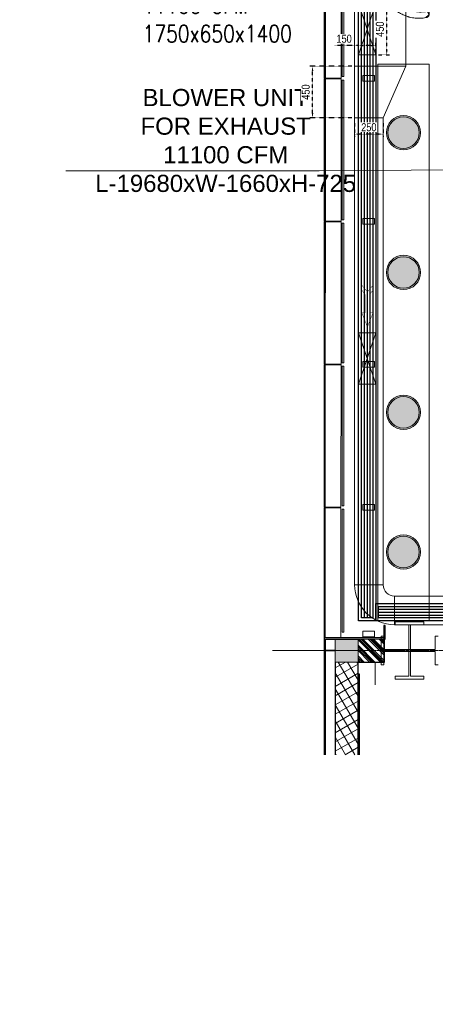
# Model space of a CAD drawing. Header units: millimetres. Extents: x -125266 to 274256, y -711690 to -301689.
# Tile 19 of 256: x -64357 to -60719, y -365212 to -356607. Entities that reach past the tile are written whole.
import ezdxf

# ---------------------------------------------------------------- set-up
doc = ezdxf.new("R2010")
doc.units = ezdxf.units.MM
doc.header["$PDMODE"] = 98
doc.linetypes.add('Grid Line 1_2_', pattern=[22.225, 12.7, -3.175, 3.175, -3.175])
doc.linetypes.add('HIDDEN2', pattern=[0.1875, 0.125, -0.0625])
doc.layers.get('Defpoints').update_dxf_attribs({"lineweight": 5})
for name, color, linetype, lineweight in [('A-DETL-MBND', 5, 'Continuous', 9), ('A-GENM', 8, 'Continuous', 9), ('A-GLAZ-CURT', 8, 'Continuous', 9), ('A-WALL', 8, 'Continuous', 18), ('A-WALL-PATT', 8, 'Continuous', 70), ('ARCH', 7, 'Continuous', 0), ('LIGHT', 173, 'Continuous', 5), ('LOOSE FURNITURE', 8, 'Continuous', 0), ('MEPTEK HVAC-Kitchen Exhaust Air Duct', 30, 'Continuous', 30), ('MEPTEK SA DUCT', 6, 'Continuous', 9), ('MEPTEK- EA FAN', 1, 'Continuous', 9), ('MEPTEK-TEXT1', 7, 'Continuous', 30), ('Q-SPCQ', 8, 'Continuous', 9), ('S-COLS', 52, 'Continuous', 9), ('S-GRID', 8, 'Continuous', 9)]:
    doc.layers.add(name, color=color, linetype=linetype, lineweight=lineweight)
doc.layers.add('MEPTEL LINEAR GRILL', color=5, linetype='Continuous')
doc.layers.add('RACK', color=7, linetype='Continuous')
doc.styles.add('CRC', font='romans.shx', dxfattribs={"width": 0.8})
doc.styles.add('SA-DESIGN', font='arial.ttf')
doc.styles.get("Standard").update_dxf_attribs({"font": 'ARIALN.TTF'})
doc.styles.add('Times New Roman', font='times.ttf', dxfattribs={"height": 150})
doc.dimstyles.new('ARA-125', dxfattribs={"dimtxt": 200, "dimasz": 75, "dimexe": 0, "dimexo": 75, "dimgap": 7.5, "dimtad": 0, "dimdec": 0, "dimrnd": 5, "dimdsep": 46, "dimtxsty": 'Times New Roman', "dimblk": 'ARCHTICK', "dimcen": 56.25, "dimdle": 56.25, "dimclrd": 256, "dimclre": 256, "dimclrt": 256, "dimazin": 3, "dimtfac": 1, "dimtdec": 0, "dimtix": 1, "dimtmove": 1, "dimatfit": 3, "dimfxl": 0, "dimtolj": 1, "dimlwd": -1, "dimlwe": 0, "dimarcsym": 0})
doc.dimstyles.new('Copy of Standard', dxfattribs={"dimtxt": 70, "dimasz": 42, "dimexe": 24, "dimexo": 24, "dimgap": 24, "dimtad": 1, "dimtoh": 1, "dimdec": 0, "dimzin": 0, "dimdsep": 46, "dimtxsty": 'Standard', "dimcen": 0.09, "dimadec": 0, "dimazin": 0, "dimtfac": 1, "dimtdec": 0, "dimtofl": 0, "dimtmove": 0, "dimatfit": 3, "dimfxl": 0, "dimtolj": 1, "dimtzin": 0, "dimarcsym": 0})
pattern_1 = [(120, (0, 0), (-60.621778, -35), []), (210, (0, 0), (35, -60.621778), [])]

# ---------------------------------------------------------------- blocks, each defined once
blk = doc.blocks.new('A$C2081bbce')
at = {"layer": 'LIGHT'}
h = blk.add_hatch(color=6, dxfattribs=at)
h.dxf.hatch_style = 1
h.set_gradient(color1=(255, 0, 255), one_color=1, tint=1, name='SPHERICAL')
edge = h.paths.add_edge_path()
edge.add_arc((150, 150), 150, 0, 360)
for radius in [150, 138]:
    blk.add_circle((150, 150), radius, dxfattribs=at)
blk = doc.blocks.new('A_GLASS_PARTITION_TYPE 2_END POST - TYPE 2-49330520-Store 26 at Node L4 Level')
at = {"layer": 'A-GLAZ-CURT', "color": 90, "lineweight": 15}
for p, q in [((557.6, 7.5), (-517.6, 7.5)), ((-517.6, 7.5), (-517.6, -7.5)), ((557.6, -7.5), (557.6, 7.5)), ((-517.6, -7.5), (557.6, -7.5)), ((-507.6, -175), (-557.6, -175)), ((-557.6, -175), (-557.6, -275)), ((-507.6, -275), (-507.6, -175)), ((-557.6, -275), (-507.6, -275))]:
    blk.add_line(p, q, dxfattribs=at)
blk = doc.blocks.new('A_GLASS_PARTITION_TYPE 2 - TYPE 2-49217597-Store 26 at Node L4 Level')
at = {"layer": 'A-GLAZ-CURT', "color": 8, "lineweight": 15}
for p, q in [((610, 7.5), (-610, 7.5)), ((-610, 7.5), (-610, -7.5)), ((610, -7.5), (610, 7.5)), ((-610, -7.5), (610, -7.5)), ((-600, -175), (-650, -175)), ((-650, -175), (-650, -275)), ((-600, -275), (-600, -175)), ((-650, -275), (-600, -275))]:
    blk.add_line(p, q, dxfattribs=at)
blk = doc.blocks.new('Ceilings 86 - Ceilings 58-48037302-Store 26 at Node L4 Level')
at = {"layer": 'A-DETL-MBND', "color": 250, "lineweight": 13}
for p, q in [((574930.5, 70510.5), (573765.7, 70073.8)), ((573813.9, 69945.2), (574978.7, 70382)), ((573760.1, 70071.7), (572595.3, 69634.9)), ((573808.3, 69943.1), (573760.1, 70071.7)), ((573765.7, 70073.8), (573813.9, 69945.2)), ((572643.5, 69506.4), (573808.3, 69943.1)), ((572589.7, 69632.8), (571424.9, 69196.1)), ((572637.9, 69504.3), (572589.7, 69632.8)), ((572595.3, 69634.9), (572643.5, 69506.4)), ((571473.1, 69067.5), (572637.9, 69504.3)), ((571419.2, 69194), (570254.4, 68757.2)), ((571467.4, 69065.4), (571419.2, 69194)), ((571424.9, 69196.1), (571473.1, 69067.5)), ((570302.6, 68628.7), (571467.4, 69065.4)), ((570248.8, 68755.1), (569186.3, 68356.7)), ((570297, 68626.6), (570248.8, 68755.1)), ((570254.4, 68757.2), (570302.6, 68628.7)), ((569233.1, 68227.7), (570297, 68626.6)), ((569108.9, 68234.9), (569079, 68314.5)), ((569084.7, 68316.6), (569114.5, 68237))]:
    blk.add_line(p, q, dxfattribs=at)
blk = doc.blocks.new('DIAL-LT-NDE-ZZ-M3-A-100_rvt-1-Store 26 at Node L4 Level')
at = {"layer": 'A-DETL-MBND', "lineweight": 18}
h = blk.add_hatch(dxfattribs=at)
h.set_pattern_fill('FP_10', color=8, style=0, pattern_type=2)
h.set_pattern_definition([(45, (0, 0), (-62.861793, 62.861793), [8.89, -53.34])])
h.paths.add_polyline_path([(-556938.1, 135883.9), (-556938.1, 135888.7), (-558072.8, 135888.8), (-558072.8, 135890.1), (-558078.8, 135890.1), (-558078.8, 135888.8), (-559322.8, 135889), (-559322.8, 135890.3), (-559328.8, 135890.3), (-559328.8, 135889), (-560572.8, 135889.1), (-560572.8, 135890.6), (-560578.8, 135890.6), (-560578.8, 135889.1), (-561822.8, 135889.3), (-561822.8, 135890.8), (-561828.8, 135890.8), (-561828.8, 135889.3), (-563072.8, 135889.4), (-563072.8, 135891), (-563078.8, 135891), (-563078.8, 135889.4), (-564322.8, 135889.7), (-564322.8, 135891.2), (-564328.8, 135891.2), (-564328.8, 135889.6), (-565532.8, 135889.9), (-565532.8, 135891.4), (-565538.8, 135891.4), (-565538.8, 135889.7), (-565586.8, 135889.4), (-565586.8, 135885.4), (-556938.1, 135883.9)], flags=0)
h = blk.add_hatch(dxfattribs=at)
h.set_pattern_fill('FP_11', color=8, style=0, pattern_type=2)
h.set_pattern_definition([(269.99, (-556824.5, 135883.9), (625, -0.11), [])])
h.paths.add_polyline_path([(-556938.1, 135883.9), (-556938.1, 135888.7), (-558072.8, 135888.8), (-558072.8, 135890.1), (-558078.8, 135890.1), (-558078.8, 135888.8), (-559322.8, 135889), (-559322.8, 135890.3), (-559328.8, 135890.3), (-559328.8, 135889), (-560572.8, 135889.1), (-560572.8, 135890.6), (-560578.8, 135890.6), (-560578.8, 135889.1), (-561822.8, 135889.3), (-561822.8, 135890.8), (-561828.8, 135890.8), (-561828.8, 135889.3), (-563072.8, 135889.4), (-563072.8, 135891), (-563078.8, 135891), (-563078.8, 135889.4), (-564322.8, 135889.7), (-564322.8, 135891.2), (-564328.8, 135891.2), (-564328.8, 135889.6), (-565532.8, 135889.9), (-565532.8, 135891.4), (-565538.8, 135891.4), (-565538.8, 135889.7), (-565586.8, 135889.4), (-565586.8, 135885.4), (-556938.1, 135883.9)], flags=0)
at = {"layer": 'A-WALL-PATT', "lineweight": 13}
h = blk.add_hatch(dxfattribs=at)
h.set_pattern_fill('FP_1', color=8, style=0, pattern_type=2)
h.set_pattern_definition([(45, (0, 0), (-47.146345, 47.146345), []), (45, (15.715, 0), (-47.146345, 47.146345), []), (45, (31.43, 0), (-47.146345, 47.146345), []), (45, (47.146, 0), (-47.146345, 47.146345), [])])
h.paths.add_polyline_path([(-556724.5, 136175.6), (-556724.5, 136406.9), (-556924.5, 136406.9), (-556924.5, 136175.6)], flags=0)
h = blk.add_hatch(dxfattribs=at)
h.set_pattern_fill('FP_3', color=8, style=0, pattern_type=2)
h.set_pattern_definition(pattern_1)
h.paths.add_polyline_path([(-555915, 135975.4), (-555915, 136175.4), (-556724.5, 136175.6), (-556724.5, 135975.6), (-556604.2, 135975.5)], flags=0)
h = blk.add_hatch(dxfattribs=at)
h.set_pattern_fill('FP_3', color=8, style=0, pattern_type=2)
h.set_pattern_definition(pattern_1)
h.paths.add_polyline_path([(-555915, 135975.4), (-555915, 136175.4), (-556724.5, 136175.6), (-556724.5, 135975.6), (-556604.2, 135975.5)], flags=0)
at = {"layer": 'S-COLS', "lineweight": 5}
blk.add_hatch(color=8, dxfattribs=at).paths.add_polyline_path([(-556724.5, 135975.6), (-556724.5, 136175.6), (-556924.5, 136175.6), (-556924.5, 135975.6)], flags=0)
at = {"layer": 'A-DETL-MBND', "color": 8, "lineweight": 13}
for p, q in [((-561828.7, 135884.8), (-563072.7, 135885)), ((-561828.7, 135878.8), (-563072.7, 135879)), ((-561828.8, 135890.8), (-561822.8, 135890.8)), ((-561828.7, 135878.8), (-561828.7, 135884.8)), ((-561822.7, 135884.8), (-561828.7, 135884.8)), ((-561822.7, 135884.8), (-561822.7, 135878.8)), ((-560578.7, 135884.6), (-561822.7, 135884.8)), ((-560578.7, 135878.6), (-561822.7, 135878.8)), ((-560578.8, 135890.6), (-560572.8, 135890.6)), ((-560578.7, 135878.6), (-560578.7, 135884.6)), ((-560572.7, 135884.6), (-560578.7, 135884.6)), ((-559328.7, 135884.3), (-560572.7, 135884.6)), ((-560572.7, 135884.6), (-560572.7, 135878.6)), ((-559328.7, 135878.3), (-560572.7, 135878.6)), ((-559328.8, 135890.3), (-559322.8, 135890.3)), ((-559328.7, 135878.3), (-559328.7, 135884.3)), ((-559322.7, 135884.3), (-559328.7, 135884.3)), ((-559322.7, 135884.3), (-559322.7, 135878.3)), ((-558078.7, 135884.1), (-559322.7, 135884.3)), ((-558078.7, 135878.1), (-559322.7, 135878.3)), ((-558078.8, 135890.1), (-558072.8, 135890.1)), ((-558078.7, 135878.1), (-558078.7, 135884.1)), ((-558072.7, 135884.1), (-558078.7, 135884.1)), ((-556938.1, 135883.9), (-558072.7, 135884.1)), ((-558072.7, 135884.1), (-558072.7, 135878.1)), ((-556824.5, 135877.9), (-558072.7, 135878.1)), ((-556824.5, 135877.9), (-556824.5, 135878.6))]:
    blk.add_line(p, q, dxfattribs=at)
at = {"layer": 'A-WALL', "color": 8, "lineweight": 15}
for p, q in [((-556712.5, 136850.9), (-556712.5, 136851.7)), ((-556712.5, 136850.9), (-556710.5, 136850.9)), ((-556710.5, 136851.7), (-556710.5, 136850.9)), ((-556924.5, 136400.9), (-556924.5, 136175.6)), ((-556924.5, 136175.6), (-556924.5, 136400.9)), ((-556924.5, 136175.6), (-556724.5, 136175.6)), ((-556724.5, 136175.6), (-556724.5, 135975.6)), ((-556600.1, 136188.9), (-555915, 136188.9)), ((-556600.1, 136187.6), (-556600.1, 136188.9)), ((-556924.5, 135878.6), (-556924.5, 135890.6))]:
    blk.add_line(p, q, dxfattribs=at)
at = {"layer": 'A-WALL', "color": 8, "lineweight": 25}
for p, q in [((-556924.5, 136412.9), (-557044.1, 136413)), ((-557044.1, 136413), (-557044.1, 136400.9)), ((-557044.1, 136400.9), (-556936.5, 136400.9)), ((-556936.5, 136400.9), (-556936.6, 135890.6)), ((-556924.5, 136400.9), (-556924.5, 136412.9)), ((-556724.5, 136406.9), (-556924.5, 136406.9)), ((-556924.5, 136406.9), (-556924.5, 136400.9)), ((-556724.5, 136175.6), (-556724.5, 136406.9)), ((-556924.5, 135890.6), (-556924.5, 136175.6)), ((-555915, 136175.4), (-556724.5, 136175.6)), ((-555915, 136187.4), (-556618.7, 136187.6)), ((-556618.7, 136187.6), (-556618.7, 136175.5)), ((-556618.7, 136175.5), (-555915, 136175.4)), ((-556724.5, 135975.6), (-555915, 135975.4)), ((-556936.6, 135890.6), (-556938.1, 135890.6)), ((-556938.1, 135890.6), (-556938.1, 135878.6)), ((-556938.1, 135878.6), (-556936.6, 135878.6)), ((-556936.6, 135878.6), (-556924.5, 135878.6)), ((-556824.5, 135890.6), (-556924.5, 135890.6)), ((-556924.5, 135878.6), (-556824.5, 135878.6)), ((-555915, 135890.4), (-556824.5, 135890.6)), ((-556824.5, 135878.6), (-555915, 135878.4))]:
    blk.add_line(p, q, dxfattribs=at)
at = {"layer": 'S-COLS', "color": 8, "lineweight": 13}
for p, q in [((-556724.5, 136175.6), (-556924.5, 136175.6)), ((-556724.5, 135975.6), (-556724.5, 136175.6))]:
    blk.add_line(p, q, dxfattribs=at)
at = {"layer": 'S-COLS', "color": 8, "lineweight": 20}
for p, q in [((-556924.5, 136175.6), (-556924.5, 135975.6)), ((-556924.5, 135975.6), (-556724.5, 135975.6))]:
    blk.add_line(p, q, dxfattribs=at)
at = {"color": 8, "lineweight": 13}
for name, p, rotation in [('Ceilings 86 - Ceilings 58-48037302-Store 26 at Node L4 Level', (0, 0), 159.4399999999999), ('A_GLASS_PARTITION_TYPE 2 - TYPE 2-49217597-Store 26 at Node L4 Level', (-562450.6, 136043.7), 179.9966596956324), ('A_GLASS_PARTITION_TYPE 2 - TYPE 2-49217597-Store 26 at Node L4 Level', (-561200.6, 136043.6), 179.9966596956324), ('A_GLASS_PARTITION_TYPE 2 - TYPE 2-49217597-Store 26 at Node L4 Level', (-559950.6, 136043.5), 179.9966596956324), ('A_GLASS_PARTITION_TYPE 2 - TYPE 2-49217597-Store 26 at Node L4 Level', (-558700.6, 136043.4), 179.9966596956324), ('A_GLASS_PARTITION_TYPE 2_END POST - TYPE 2-49330520-Store 26 at Node L4 Level', (-557503.1, 136043.4), 179.9966596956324)]:
    blk.add_blockref(name, p, dxfattribs=dict(at, rotation=rotation))
blk = doc.blocks.new('DIAL-LT-T1C-ZZ-M3-S-200_rvt-1-Store 26 at Node L4 Level')
at = {"layer": 'A-DETL-MBND', "color": 8, "lineweight": 13}
blk.add_line((-556724.5, 136326.7), (-556525.6, 136326.7), dxfattribs=at)
at = {"layer": 'A-GENM', "color": 8, "lineweight": 18}
for p, q in [((-556950.6, 136876.7), (-556950.6, 136851.7)), ((-556950.6, 136851.7), (-556833.6, 136851.7)), ((-556833.6, 136851.7), (-556833.6, 136634.7)), ((-556817.6, 136634.7), (-556817.6, 136851.7)), ((-556817.6, 136851.7), (-556700.6, 136851.7)), ((-556700.6, 136851.7), (-556700.6, 136876.7)), ((-556833.6, 136618.7), (-556833.6, 136401.7)), ((-556817.6, 136401.7), (-556817.6, 136618.7)), ((-556833.6, 136401.7), (-556950.6, 136401.7)), ((-556950.6, 136401.7), (-556950.6, 136376.7)), ((-556700.6, 136401.7), (-556817.6, 136401.7)), ((-556700.6, 136376.7), (-556700.6, 136401.7)), ((-556950.6, 136376.7), (-556700.6, 136376.7))]:
    blk.add_line(p, q, dxfattribs=at)
at = {"layer": 'Q-SPCQ', "color": 8, "lineweight": 13}
for p, q in [((-557075.6, 136751.7), (-557075.6, 136501.7)), ((-557050.6, 136751.7), (-557075.6, 136751.7)), ((-557050.6, 136634.7), (-557050.6, 136751.7)), ((-556575.6, 136751.7), (-556600.6, 136751.7)), ((-556600.6, 136751.7), (-556600.6, 136634.7)), ((-556575.6, 136501.7), (-556575.6, 136751.7)), ((-556833.6, 136634.7), (-557050.6, 136634.7)), ((-557050.6, 136501.7), (-557050.6, 136618.7)), ((-557050.6, 136618.7), (-556833.6, 136618.7)), ((-556833.6, 136618.7), (-556833.6, 136634.7)), ((-556600.6, 136634.7), (-556817.6, 136634.7)), ((-556817.6, 136634.7), (-556817.6, 136618.7)), ((-556817.6, 136618.7), (-556600.6, 136618.7)), ((-556600.6, 136618.7), (-556600.6, 136501.7)), ((-557075.6, 136501.7), (-557050.6, 136501.7)), ((-556600.6, 136501.7), (-556575.6, 136501.7)), ((-556724.5, 136326.7), (-556525.6, 136326.7))]:
    blk.add_line(p, q, dxfattribs=at)
at = {"layer": 'S-COLS', "color": 8, "lineweight": 20}
for p, q in [((-556950.6, 136876.7), (-556950.6, 136851.7)), ((-556950.6, 136851.7), (-556833.6, 136851.7)), ((-556833.6, 136851.7), (-556833.6, 136634.7)), ((-556817.6, 136634.7), (-556817.6, 136851.7)), ((-556817.6, 136851.7), (-556700.6, 136851.7)), ((-556700.6, 136851.7), (-556700.6, 136876.7)), ((-556833.6, 136618.7), (-556833.6, 136401.7)), ((-556817.6, 136401.7), (-556817.6, 136618.7)), ((-556833.6, 136401.7), (-556950.6, 136401.7)), ((-556950.6, 136401.7), (-556950.6, 136376.7)), ((-556700.6, 136401.7), (-556817.6, 136401.7)), ((-556700.6, 136376.7), (-556700.6, 136401.7)), ((-556950.6, 136376.7), (-556700.6, 136376.7))]:
    blk.add_line(p, q, dxfattribs=at)
blk = doc.blocks.new('Chair - Lounge - Fritz Hansen - Arne Jacobsen - Swan - Default-2656092-FURNITURE PLAN - LEVEL 04')
at = {"layer": 'LOOSE FURNITURE'}
for p, q in [((-274.5, 263.6), (-230, 263.6)), ((-177.4, -117), (-189.4, 284.8)), ((189.4, 284.8), (-189.4, 284.8)), ((-65, 312.7), (65, 312.7)), ((177.4, -117), (189.4, 284.8)), ((230, 263.6), (274.5, 263.6)), ((-364.5, 178), (-320.6, 178)), ((-330.2, 228.6), (-276.5, 228.6)), ((-288.4, -107.9), (-264.3, 248.1)), ((288.4, -107.9), (264.3, 248.1)), ((276.5, 228.6), (330.2, 228.6)), ((320.6, 178), (364.5, 178)), ((-367.4, -30.2), (-361.4, -30.2)), ((361.4, -30.2), (367.4, -30.2)), ((-326.3, -204.3), (-326.3, -167.8)), ((-290, -147.3), (-293.6, -160.9)), ((-237.1, -121.3), (237.1, -121.3)), ((213.5, -129.9), (-213.6, -129.9)), ((-197.4, -162.5), (-201.1, -163)), ((-177.4, -117), (177.4, -117)), ((185.8, -164.9), (197.1, -162.5)), ((185.8, -164.9), (189.6, -164.2)), ((208.3, -164.2), (213.5, -129.9)), ((290, -147.3), (293.6, -160.9)), ((326.3, -204.3), (326.3, -167.8)), ((-334, -178.9), (-332.3, -174.4)), ((332.3, -174.4), (334, -178.9))]:
    blk.add_line(p, q, dxfattribs=at)
for centre, radius, start, end in [((-222.4, 119.1), 153.6, 91.3246, 153.38917), ((-43.3, -255.9), 568.6, 96.00562, 113.99438), ((-18.8, -488.4), 802.5, 93.29412, 96.00562), ((18.8, -488.4), 802.5, 83.99438, 86.70588), ((43.3, -255.9), 568.6, 66.00562, 83.99438), ((222.4, 119.1), 153.6, 26.61083, 70.15564), ((-125.5, 70.5), 262.1, 153.38917, 202.61083), ((125.5, 70.5), 262.1, 337.38917, 26.61083), ((-228.8, 27.5), 150.1, 202.61083, 262.39169), ((228.8, 27.5), 150.1, 277.60831, 337.38917), ((-224.9, -18.8), 146.2, 256.14868, 279.38122), ((-242.9, -174.1), 53.1, 56.47981, 96.25357), ((-18.7, -75.6), 202.3, 195.55028, 205.5943), ((119.7, -83.8), 104.6, 309.15879, 333.91488), ((242.9, -174.1), 53.1, 83.74643, 123.40419)]:
    blk.add_arc(centre, radius, start, end, dxfattribs=at)
for centre, major_axis, ratio, start_param, end_param in [((-185.6, 206.8), (104.4, 0), 0.601815, 2.009794, 2.42482), ((185.6, 206.8), (104.4, 0), 0.601815, 0.716772, 1.131799), ((-504.7, -50.3), (293.9, 349.3), 0.017596, 0.661436, 0.910351), ((-763.8, 350.7), (527.9, 0), 0.601815, 5.888713, 5.954273), ((763.8, 350.7), (527.9, 0), 0.601815, 3.470559, 3.536053), ((489.9, -62.4), (-283.3, 358.1), 0.046793, 5.410697, 5.622742), ((-281.7, -215.5), (-45.6, 46.7), 0.652127, 6.251424, 6.564339), ((-300.7, -204.4), (-12.3, 44), 0.84314, 5.778968, 6.677747), ((-174.5, 473.6), (69.3, 593.6), 0.508624, 2.943788, 2.990966), ((-43.5, 563.5), (742.4, 0), 0.999668, 4.503504, 4.538846), ((-26.8, 658.4), (838.8, 0), 0.999668, 4.538846, 4.744384), ((26.8, 658.4), (838.8, 0), 0.999668, 4.680394, 4.907636), ((169.8, 473), (-75.6, 592.8), 0.509979, 3.286844, 3.334022), ((300, -204.2), (14.9, 43.1), 0.841778, 5.938398, 6.8374), ((278.6, -212.1), (51.1, 40.6), 0.658138, 6.084405, 6.397316), ((-70.4, -20.2), (242.3, 101.5), 0.984273, 3.706897, 4.039895), ((70, -21.4), (-251, 77.7), 0.980997, 2.148506, 2.481511), ((13.2, 197.4), (-556, 37.7), 0.877907, 1.345675, 1.60665), ((-13.1, 196.8), (556, 38), 0.876876, 4.676163, 4.937139)]:
    blk.add_ellipse(centre, major_axis=major_axis, ratio=ratio, start_param=start_param, end_param=end_param, dxfattribs=at)
for points, knots in [([(-189.4, 284.8), (-192.2, 285.2), (-197.7, 285.4), (-204.7, 284.5), (-209.5, 283.3), (-212.1, 282.4), (-214.1, 281.6), (-215.9, 280.8), (-217.8, 279.8), (-219.6, 278.7), (-221.2, 277.5), (-222.8, 276.1), (-224.3, 274.7), (-225.7, 273.1), (-226.9, 271.4), (-227.9, 269.6), (-229, 267.1), (-229.6, 265.1), (-229.9, 263.6)], [0, 0, 0, 0, 0.166667, 0.333333, 0.416667, 0.458333, 0.5, 0.541667, 0.583333, 0.625, 0.666667, 0.708333, 0.75, 0.791667, 0.833333, 0.875, 0.916667, 1, 1, 1, 1]), ([(229.9, 263.6), (229.6, 265.1), (229, 267.1), (227.9, 269.6), (226.9, 271.4), (225.7, 273.1), (224.3, 274.7), (223, 275.9), (222, 276.8), (220.9, 277.7), (219.6, 278.7), (217.8, 279.8), (215.9, 280.8), (214.1, 281.6), (212.1, 282.4), (209.5, 283.3), (204.7, 284.5), (197.7, 285.4), (192.2, 285.2), (189.4, 284.8)], [0, 0, 0, 0, 0.083333, 0.125, 0.166667, 0.208333, 0.25, 0.291667, 0.3125, 0.333333, 0.375, 0.416667, 0.458333, 0.5, 0.541667, 0.583333, 0.666667, 0.833333, 1, 1, 1, 1]), ([(363.1, 103.5), (361.3, 109.7), (357.1, 121.7), (349.9, 136.9), (343.7, 147.6), (339.1, 154.8), (335.5, 159.9), (331.9, 164.8), (327, 171), (323.2, 175.3), (320.6, 178)], [0, 0, 0, 0, 0.2, 0.4, 0.55, 0.625, 0.7, 0.775, 0.85, 1, 1, 1, 1]), ([(-363.1, 103.5), (-364.9, 97.3), (-368, 84.5), (-371.9, 58.1), (-372.3, 27.8), (-368.2, -4.2), (-364, -21.9), (-361.4, -30.2)], [0, 0, 0, 0, 0.142857, 0.285714, 0.571429, 0.785714, 1, 1, 1, 1]), ([(361.4, -30.2), (363.1, -24.7), (366.1, -13.1), (370.6, 11.5), (372.7, 41.2), (370.1, 74.8), (365.9, 94.1), (363.1, 103.5)], [0, 0, 0, 0, 0.142857, 0.285714, 0.571429, 0.785714, 1, 1, 1, 1]), ([(-361.4, -30.2), (-354.9, -44.1), (-337, -74.7), (-315.6, -94.1), (-301.9, -101.4)], [0, 0, 0, 0, 0.4, 1, 1, 1, 1]), ([(301.9, -101.4), (311, -96.5), (326.4, -84.7), (346, -59.6), (356.5, -40.6), (361.4, -30.2)], [0, 0, 0, 0, 0.4, 0.7, 1, 1, 1, 1]), ([(-332.3, -174.4), (-331.4, -172.3), (-330, -169.3), (-327.8, -165.8), (-326.1, -163.3), (-324.3, -161.1), (-321.8, -158.3), (-317.9, -154.9), (-313.4, -151.8), (-309.5, -149.9), (-307.3, -149), (-305.5, -148.4), (-303.7, -147.9), (-301.3, -147.3), (-296.8, -146.7), (-292.8, -146.9), (-290, -147.3)], [-1, -1, -1, -1, -0.892857, -0.839286, -0.785714, -0.732143, -0.678571, -0.571429, -0.428571, -0.357143, -0.321429, -0.285714, -0.25, -0.214286, -0.142857, 0, 0, 0, 0]), ([(-288.4, -107.9), (-283.5, -109.1), (-273.3, -111.1), (-250.5, -114.2), (-225, -115.9), (-198, -116.8), (-184.3, -116.9), (-177.4, -117)], [0, 0, 0, 0, 0.166667, 0.333333, 0.666667, 0.833333, 1, 1, 1, 1]), ([(177.4, -117), (184.3, -116.9), (198, -116.8), (225, -115.9), (250.5, -114.2), (273.3, -111.1), (283.5, -109.1), (288.4, -107.9)], [0, 0, 0, 0, 0.166667, 0.333333, 0.666667, 0.833333, 1, 1, 1, 1]), ([(290, -147.3), (292.1, -147), (295.2, -146.7), (299.1, -147), (301.9, -147.4), (304.2, -148), (305.9, -148.5), (307.7, -149.1), (309.8, -150), (313.6, -152), (317.4, -154.5), (321.1, -157.7), (323.7, -160.4), (326.1, -163.3), (329.1, -167.7), (331.1, -171.6), (332.3, -174.4)], [-1, -1, -1, -1, -0.892857, -0.839286, -0.785714, -0.732143, -0.705357, -0.678571, -0.625, -0.571429, -0.428571, -0.357143, -0.285714, -0.214286, -0.142857, 0, 0, 0, 0]), ([(-327.8, -201.9), (-328.4, -201.1), (-329.6, -199.6), (-330.8, -197.4), (-331.7, -195.5), (-332.4, -194.1), (-332.8, -192.7), (-333.1, -191.6), (-333.4, -190.8), (-333.6, -189.9), (-333.9, -188.7), (-334.1, -187.1), (-334.3, -185.1), (-334.3, -182.4), (-334.2, -180.3), (-334, -178.9)], [-1, -1, -1, -1, -0.857143, -0.714286, -0.642857, -0.571429, -0.5, -0.464286, -0.428571, -0.392857, -0.357143, -0.285714, -0.214286, -0.142857, 0, 0, 0, 0]), ([(334, -178.9), (334.1, -179.9), (334.3, -181.5), (334.3, -183.5), (334.3, -185.1), (334.2, -186.3), (334.1, -187.3), (333.9, -188.3), (333.7, -189.5), (333.4, -190.7), (333.1, -191.7), (332.8, -192.7), (332.3, -194), (331.7, -195.5), (330.8, -197.4), (329.6, -199.5), (328.4, -201.1), (327.8, -201.9)], [-1, -1, -1, -1, -0.892857, -0.839286, -0.785714, -0.732143, -0.705357, -0.678571, -0.625, -0.571429, -0.535714, -0.5, -0.428571, -0.357143, -0.285714, -0.142857, 0, 0, 0, 0]), ([(0, -355.5), (-12.1, -355.9), (-36.3, -355.7), (-66, -353), (-89.7, -349.2), (-107.4, -345.6), (-124.9, -341.3), (-147.8, -334.7), (-175.9, -324.8), (-197.7, -315.2), (-208.5, -309.9)], [-1, -1, -1, -1, -0.833333, -0.666667, -0.583333, -0.5, -0.416667, -0.333333, -0.166667, 0, 0, 0, 0]), ([(208.5, -309.9), (197.7, -315.2), (175.8, -324.8), (147.8, -334.7), (124.8, -341.3), (107.3, -345.6), (89.7, -349.2), (66, -353), (36.3, -355.7), (12.1, -355.9), (0, -355.5)], [-1, -1, -1, -1, -0.833333, -0.666667, -0.583333, -0.5, -0.416667, -0.333333, -0.166667, 0, 0, 0, 0])]:
    blk.add_open_spline(points, degree=3, knots=knots, dxfattribs=at)
for points in [[(-320.6, 178), (-324, 174.4), (-330.7, 166.6), (-340.4, 153.3), (-349.3, 138.3), (-357.1, 121.7), (-361.3, 109.7), (-363.1, 103.5)], [(-221.5, -233.7), (-228.8, -228.7), (-242.6, -218.2), (-261.6, -200.5), (-278.6, -181.4), (-288.8, -167.9), (-293.6, -160.9)], [(-290, -147.3), (-285.6, -150), (-276.1, -155), (-265.5, -159), (-259.9, -160.7)], [(0, -179.7), (-17.8, -179.3), (-53.4, -176.1), (-106.8, -164.6), (-160.2, -148.4), (-195.8, -136), (-213.6, -129.9)], [(197.1, -162.5), (207.6, -164.5), (228.5, -166.2), (249.5, -163.3), (259.9, -160.7)], [(293.6, -160.9), (288.8, -167.9), (278.6, -181.4), (261.6, -200.5), (242.6, -218.2), (228.8, -228.7), (221.5, -233.7)], [(259.9, -160.7), (265.5, -159), (276.1, -155), (285.6, -150), (290, -147.3)], [(-326.3, -204.3), (-326.6, -203.9), (-327.1, -203.1), (-327.5, -202.3), (-327.8, -201.9)], [(-221.5, -302.6), (-236.1, -294), (-263.2, -275.3), (-298.5, -242), (-317.7, -217.4), (-326.3, -204.3)], [(326.3, -204.3), (317.7, -217.4), (298.4, -242.1), (263.3, -275.3), (236.1, -294), (221.5, -302.6)], [(327.8, -201.9), (327.5, -202.3), (327.1, -203.1), (326.6, -203.9), (326.3, -204.3)], [(-208.5, -309.9), (-210.7, -308.7), (-215.1, -306.4), (-219.4, -303.9), (-221.5, -302.6)], [(221.5, -302.6), (219.4, -303.9), (215.1, -306.4), (210.7, -308.7), (208.5, -309.9)]]:
    blk.add_open_spline(points, degree=3, dxfattribs=at)
blk = doc.blocks.new('ARCH')
at = {"layer": 'LOOSE FURNITURE', "lineweight": 0}
blk.add_lwpolyline([(-61222.6, -356994.6), (-61222.6, -361860.1), (-60772.6, -361860.1), (-60772.6, -356994.6)], close=True, dxfattribs=at)
at = {"layer": 'S-GRID'}
blk.add_line((-61254, -362120), (-62143, -362119.9), dxfattribs=at)
at = {"layer": 'S-GRID', "linetype": 'Grid Line 1_2_'}
blk.add_line((-35587.8, -362121.7), (-61254, -362120), dxfattribs=at)
at = {"lineweight": 5, "rotation": 270}
blk.add_blockref('DIAL-LT-NDE-ZZ-M3-A-100_rvt-1-Store 26 at Node L4 Level', (-197570.7, -918945.6), dxfattribs=at)
at = {"rotation": 270}
blk.add_blockref('DIAL-LT-T1C-ZZ-M3-S-200_rvt-1-Store 26 at Node L4 Level', (-197570.7, -918945.6), dxfattribs=at)
at = {"layer": 'LOOSE FURNITURE', "rotation": 314.9999999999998}
blk.add_blockref('Chair - Lounge - Fritz Hansen - Arne Jacobsen - Swan - Default-2656092-FURNITURE PLAN - LEVEL 04', (-60887.1, -356214), dxfattribs=at)
blk = doc.blocks.new('*U1548')
at = {"color": 8}
for p, q in [((25, 100), (7601.3, 100)), ((25, 75), (7601.3, 75)), ((25, 50), (7601.3, 50))]:
    blk.add_line(p, q, dxfattribs=at)
blk.add_lwpolyline([(0, 0), (0, 150), (7626.3, 150), (7626.3, 0)], close=True)
at = {"color": 1}
blk.add_lwpolyline([(25, 25), (25, 125), (7601.3, 125), (7601.3, 25)], close=True, dxfattribs=at)
blk = doc.blocks.new('_ArchTick')
at = {"color": 0, "linetype": 'ByBlock', "const_width": 0.15}
blk.add_lwpolyline([(-0.5, -0.5), (0.5, 0.5)], dxfattribs=at)
blk = doc.blocks.new('*U1619')
at = {"color": 8}
for p, q in [((25, 100), (7011.1, 100)), ((25, 75), (7011.1, 75)), ((25, 50), (7011.1, 50))]:
    blk.add_line(p, q, dxfattribs=at)
blk.add_lwpolyline([(0, 0), (0, 150), (7036.1, 150), (7036.1, 0)], close=True)
at = {"color": 1}
blk.add_lwpolyline([(25, 25), (25, 125), (7011.1, 125), (7011.1, 25)], close=True, dxfattribs=at)
blk = doc.blocks.new('*D1645')
at = {"layer": 'MEPTEK SA DUCT', "color": 0, "linetype": 'HIDDEN2', "lineweight": -2, "transparency": 16777216}
for p, q in [((-61425.9, -357488.8), (-61425.9, -357631.2)), ((-61175.9, -357488.8), (-61175.9, -357631.2)), ((-61217.9, -357607.2), (-61383.9, -357607.2))]:
    blk.add_line(p, q, dxfattribs=at)
at = {"layer": 'MEPTEK SA DUCT', "color": 0, "transparency": 16777216}
for points in [[(-61383.9, -357600.2), (-61383.9, -357614.2), (-61425.9, -357607.2)], [(-61217.9, -357600.2), (-61217.9, -357614.2), (-61175.9, -357607.2)]]:
    blk.add_solid(points, dxfattribs=at)
at = {"layer": 'MEPTEK SA DUCT', "color": 0, "transparency": 16777216, "insert": (-61300.9, -357547.5), "char_height": 70, "attachment_point": 5, "bg_fill": 3, "box_fill_scale": 1.1, "bg_fill_color": 256, "bg_fill_true_color": 13158600, "bg_fill_transparency": 0}
blk.add_mtext('\\A1;250', dxfattribs=at)
at = {"layer": 'Defpoints', "color": 0, "transparency": 16777216}
for p in [(-61425.9, -357464.8), (-61175.9, -357464.8), (-61425.9, -357607.2)]:
    blk.add_point(p, dxfattribs=at)
blk = doc.blocks.new('*D1646')
at = {"layer": 'Defpoints', "color": 0, "transparency": 16777216}
for p in [(-61793.5, -357014.8), (-61425.9, -357014.8), (-61425.9, -357464.8)]:
    blk.add_point(p, dxfattribs=at)
at = {"layer": 'MEPTEK SA DUCT', "color": 0, "linetype": 'HIDDEN2', "lineweight": -2, "transparency": 16777216}
for p, q in [((-61449.9, -357014.8), (-61817.5, -357014.8)), ((-61793.5, -357422.8), (-61793.5, -357056.8)), ((-61449.9, -357464.8), (-61817.5, -357464.8))]:
    blk.add_line(p, q, dxfattribs=at)
at = {"layer": 'MEPTEK SA DUCT', "color": 0, "transparency": 16777216}
for points in [[(-61800.5, -357056.8), (-61786.5, -357056.8), (-61793.5, -357014.8)], [(-61800.5, -357422.8), (-61786.5, -357422.8), (-61793.5, -357464.8)]]:
    blk.add_solid(points, dxfattribs=at)
at = {"layer": 'MEPTEK SA DUCT', "color": 0, "transparency": 16777216, "insert": (-61853.2, -357239.8), "char_height": 70, "attachment_point": 5, "rotation": 90, "bg_fill": 3, "box_fill_scale": 1.1, "bg_fill_color": 256, "bg_fill_true_color": 13158600, "bg_fill_transparency": 0}
blk.add_mtext('\\A1;450', dxfattribs=at)
blk = doc.blocks.new('*D1660')
at = {"layer": 'Defpoints', "color": 0, "transparency": 16777216}
for p in [(-61240.7, -356464.8), (-61144.3, -356464.8), (-61240.7, -356914.8)]:
    blk.add_point(p, dxfattribs=at)
at = {"layer": 'MEPTEK SA DUCT', "color": 0, "linetype": 'HIDDEN2', "lineweight": -2, "transparency": 16777216}
for p, q in [((-61216.7, -356464.8), (-61120.3, -356464.8)), ((-61144.3, -356872.8), (-61144.3, -356506.8)), ((-61216.7, -356914.8), (-61120.3, -356914.8))]:
    blk.add_line(p, q, dxfattribs=at)
at = {"layer": 'MEPTEK SA DUCT', "color": 0, "transparency": 16777216}
for points in [[(-61151.3, -356506.8), (-61137.3, -356506.8), (-61144.3, -356464.8)], [(-61151.3, -356872.8), (-61137.3, -356872.8), (-61144.3, -356914.8)]]:
    blk.add_solid(points, dxfattribs=at)
at = {"layer": 'MEPTEK SA DUCT', "color": 0, "transparency": 16777216, "insert": (-61204, -356689.8), "char_height": 70, "attachment_point": 5, "rotation": 90, "bg_fill": 3, "box_fill_scale": 1.1, "bg_fill_color": 256, "bg_fill_true_color": 13158600, "bg_fill_transparency": 0}
blk.add_mtext('\\A1;450', dxfattribs=at)
blk = doc.blocks.new('*D1661')
at = {"layer": 'Defpoints', "color": 0, "transparency": 16777216}
for p in [(-61390.7, -356914.8), (-61240.7, -356914.8)]:
    blk.add_point(p, dxfattribs=at)
at = {"layer": 'MEPTEK SA DUCT', "color": 0, "linetype": 'HIDDEN2', "lineweight": -2, "transparency": 16777216}
for p, q in [((-61390.7, -356833.6), (-61601.9, -356833.6)), ((-61390.7, -356890.8), (-61390.7, -356809.6)), ((-61282.7, -356833.6), (-61348.7, -356833.6)), ((-61240.7, -356890.8), (-61240.7, -356809.6))]:
    blk.add_line(p, q, dxfattribs=at)
at = {"layer": 'MEPTEK SA DUCT', "color": 0, "transparency": 16777216}
for points in [[(-61348.7, -356826.6), (-61348.7, -356840.6), (-61390.7, -356833.6)], [(-61282.7, -356826.6), (-61282.7, -356840.6), (-61240.7, -356833.6)]]:
    blk.add_solid(points, dxfattribs=at)
at = {"layer": 'MEPTEK SA DUCT', "color": 0, "transparency": 16777216, "insert": (-61517.3, -356773.9), "char_height": 70, "attachment_point": 5, "bg_fill": 3, "box_fill_scale": 1.1, "bg_fill_color": 256, "bg_fill_true_color": 13158600, "bg_fill_transparency": 0}
blk.add_mtext('\\A1;150', dxfattribs=at)
at = {"layer": 'Defpoints', "color": 0, "transparency": 16777216}
blk.add_point((-61390.7, -356833.6), dxfattribs=at)

msp = doc.modelspace()

# ---------------------------------------------------------------- linework, layer by layer
at = {"layer": 'MEPTEK SA DUCT'}
for p, q in [((-61425.9, -353844.1), (-61425.9, -361545.4)), ((-60975.9, -353844.1), (-60975.9, -357014.8)), ((-61390.7, -356464.8), (-61240.7, -356914.8)), ((-61390.7, -356914.8), (-61240.7, -356464.8)), ((-61425.9, -357014.8), (-60975.9, -357014.8)), ((-61175.9, -357464.8), (-60975.9, -357014.8)), ((-61425.9, -357464.8), (-61175.9, -357464.8)), ((-61175.9, -357464.8), (-61175.9, -361545.4)), ((-61390.7, -359343.5), (-61240.7, -359793.5)), ((-61390.7, -359793.5), (-61240.7, -359343.5)), ((-61175.9, -361545.4), (-61425.9, -361545.4)), ((-61075.9, -361645.4), (-56490.4, -361645.4)), ((-61075.9, -361645.4), (-61075.9, -361895.4)), ((-61075.9, -361895.4), (-56490.4, -361895.4))]:
    msp.add_line(p, q, dxfattribs=at)
for points in [[(-61390.7, -356464.8), (-61390.7, -356914.8), (-61240.7, -356914.8), (-61240.7, -356464.8)], [(-61390.7, -359343.5), (-61390.7, -359793.5), (-61240.7, -359793.5), (-61240.7, -359343.5)]]:
    msp.add_lwpolyline(points, close=True, dxfattribs=at)
at = {"layer": 'MEPTEK SA DUCT', "const_width": 3.53}
msp.add_lwpolyline([(-61313.3, -359292.4), (-61361.7, -359169.8), (-61333.2, -359169.8), (-61333.2, -359009.5), (-61361.7, -358971.2), (-61361.7, -358928.6), (-61313.3, -358986.3), (-61264.8, -358928.6), (-61264.8, -358971.2), (-61293.4, -359009.5), (-61293.4, -359169.8), (-61264.8, -359169.8), (-61313.3, -359292.4)], dxfattribs=at)
at = {"layer": 'MEPTEK SA DUCT'}
for radius in [350, 100]:
    msp.add_arc((-61075.9, -361545.4), radius, 180, 270, dxfattribs=at)

# ---------------------------------------------------------------- block references
at = {"layer": 'ARCH'}
msp.add_blockref('ARCH', (0, 0), dxfattribs=at)
at = {"layer": 'LIGHT'}
for p in [(-61147.6, -357744.6), (-61147.6, -358966.4), (-61147.6, -360188.2), (-61147.6, -361410.1)]:
    msp.add_blockref('A$C2081bbce', p, dxfattribs=at)
at = {"layer": 'MEPTEL LINEAR GRILL', "rotation": 270}
msp.add_blockref('*U1548', (-61390.7, -354233.8), dxfattribs=at)
at = {"layer": 'MEPTEL LINEAR GRILL'}
msp.add_blockref('*U1619', (-61240.7, -361860.1), dxfattribs=at)

# ---------------------------------------------------------------- texts
at = {"layer": 'MEPTEK HVAC-Kitchen Exhaust Air Duct', "insert": (-63280.4, -356154.1), "char_height": 150, "width": 1435.786, "attachment_point": 1, "style": 'CRC'}
msp.add_mtext('KEHA PLENUM \\P11100 CFM\\P1750x650x1400', dxfattribs=at)
at = {"layer": 'MEPTEK- EA FAN', "insert": (-62553.7, -357663.6, 17.2), "char_height": 150, "width": 3048.972, "attachment_point": 5, "style": 'SA-DESIGN'}
msp.add_mtext('BLOWER UNIT \\PFOR EXHAUST \\P11100 CFM\\PL-19680xW-1660xH-725', dxfattribs=at)
at = {"layer": 'RACK', "color": 3, "lineweight": 0, "insert": (-55481, -361423.3), "char_height": 150, "attachment_point": 1}
msp.add_mtext_dynamic_manual_height_columns('\\pi54.99251;IT \\P\\pi-110.30421;RACK', width=243.205, gutter_width=1, heights=[0], dxfattribs=at)

# ---------------------------------------------------------------- leaders
at = {"layer": 'MEPTEK- EA FAN'}
msp.add_leader([(-60462.7, -357918.6, 17.2), (-61736.2, -357927.2, 17.2), (-63952.5, -357927.2, 17.2)], dimstyle='ARA-125', override={"dimtxt": 150, "dimasz": 150}, dxfattribs=at)

# ---------------------------------------------------------------- next in the draw order: dimensions: what is measured, and where the dimension line sits
at = {"layer": 'MEPTEK SA DUCT'}
dim = msp.add_linear_dim(base=(-61144.3, -356464.8), p1=(-61240.7, -356914.8), p2=(-61240.7, -356464.8), angle=90, dimstyle='Copy of Standard', override={"dimfxl": 1.66875, "dimtfill": 1, "dimarcsym": 2}, dxfattribs=at)
dim.commit()
dim.dimension.update_dxf_attribs({"geometry": '*D1660', "text_midpoint": (-61204, -356689.8)})
dim = msp.add_linear_dim(base=(-61425.9, -357607.2), p1=(-61175.9, -357464.8), p2=(-61425.9, -357464.8), dimstyle='Copy of Standard', override={"dimfxl": 1.66875, "dimtfill": 1, "dimarcsym": 2}, dxfattribs=at)
dim.commit()
dim.dimension.update_dxf_attribs({"geometry": '*D1645', "text_midpoint": (-61300.9, -357547.5)})

# ---------------------------------------------------------------- next in the draw order: dimensions: what is measured, and where the dimension line sits
dim = msp.add_linear_dim(base=(-61390.7, -356833.6), p1=(-61240.7, -356914.8), p2=(-61390.7, -356914.8), dimstyle='Copy of Standard', override={"dimfxl": 1.66875, "dimtfill": 1, "dimarcsym": 2}, dxfattribs=at)
dim.commit()
dim.dimension.update_dxf_attribs({"geometry": '*D1661', "text_midpoint": (-61517.3, -356773.9)})
dim = msp.add_linear_dim(base=(-61793.5, -357014.8), p1=(-61425.9, -357464.8), p2=(-61425.9, -357014.8), angle=90, dimstyle='Copy of Standard', override={"dimfxl": 1.66875, "dimtfill": 1, "dimarcsym": 2}, dxfattribs=at)
dim.commit()
dim.dimension.update_dxf_attribs({"geometry": '*D1646', "text_midpoint": (-61853.2, -357239.8)})

# ---------------------------------------------------------------- next in the draw order: texts
at = {"layer": 'MEPTEK-TEXT1', "char_height": 350, "attachment_point": 1}
for s, insert, width in [('{\\fCalibri|b0|i0|c0|p34;\\H1.28571x;\\C1;GENERAL GUIDELINES-HVAC :\\P\\fArial Narrow|b0|i0|c0|p34;\\H0.88889x;\\C256;\\P\\fCalibri|b0|i0|c0|p34;\\C4;DUCTING :\\H0.875x;\\P\\pi-1050,l1050,t1050;\\C256;1.^IDUCTING SHALL BE IN ACCORDANCE WITH IS 655, GALVANIZED IRON SHEET TO BE USED FOR ALL DUCTING WORKS. THERMAL INSULATION ON DUCTS SHALL BE 19 MM THICK. CLOSED CELL CLASS “O” BS 476 PART 6-7 FM APPROVED NITRILE RUBBER ELASTOMERIC INSULATION THERMAL CONDUCTIVITY 0.033 WATTS PER METER-KELVIN (W/(M.K)) AT 0°C FOR AIR CONDITIONING DUCTING. \\P2.^ITHERMAL INSULATION ON KITCHEN EXHAUST DUCTING SHALL BE 80 MM THICK ALUMINUM FOIL FACED RESIN BONDED FIBRE GLASS WOOL OF DENSITY NOT LESS THAN 48 KG/M3.\\P3.^ITHERMAL INSULATION ON FRESH AIR, SUPPLY AIR AND RETURN AIR SHALL BE 19MM THICK CLOSED CELL ANTI-MICROBIAL CLASS “O” BS 476 AND PART 6 & 7 FM APPROVED NITRILE RUBBER ELASTOMERIC INSULATION THERMAL CONDUCTIVITY 0.033 WATTS PER METER-KELVIN (W/ (M\\fArial|b0|i0|c0|p34;.\\fCalibri|b0|i0|c0|p34;K)) AT 0°C.\\P4.^IAPPROPRIATE NUMBER OF TRAP DOORS SHALL BE PROVIDED IN KITCHEN EXHAUST DUCTING FOR OIL/GREASE CLEANING PURPOSE.\\P5.^IDUCTING INSTALLATION WITH RESPECT TO FRESH AIR INTAKE, KITCHEN EXHAUST OUT FROM LOCATION UP TO LOUVERS AT FAÇADE SHALL BE IN THE SCOPE OF CONCESSIONER INCLUDING AIR WASHER, EXHAUST FAN SECTION DRY SCRUBBER ETC.\\P6.^IEACH AND EVERY KITCHEN EXHAUST HOOD SHOULD BE EQUIPPED WITH UL LISTED, WET CHEMICAL BASED, MECHANICALLY OPERATED, AUTOMATIC FIRE SUPPRESSION SYSTEM. SEPARATE DRAWING TO BE SUBMITTED FOR HOOD SUPPRESSION SYSTEM.\\P7.^ISUPPORTING OF DUCTING TO BE DONE WITH USING ANGLE 50X 50 X 5MM AND TIE ROD OF SIZE MINIMUM 10 MM DIA/ AS PER DUCT SIZE.\\P8.^IPOST COMPLETION OF ONSITE WORK, CONCESSIONAIRE HAS TO SHARE TESTING AND COMMISSIONING REPORT WITH DIAL.\\P9.^IINTEGRATION WITH FIRE ALARM SYSTEM, SO THAT AHU GET SWITCHED OFF IN CASE OF ANY FIRE INCIDENT.\\P10.^IFOR EQUIPMENT PLACEMENT STRUCTURAL DETAILS TO BE APPROVED BY STRUCTURAL CONSULTANT AND SAME TO BE SHARE WITH DIAL.\\P11.^ITRAP DOOR WITH PROPER ACCESS TO BE PROVIDED FOR FILTER AND COPPER COIL CLEANING.\\P12.^IKITCHEN VENTILATION SHALL COMPLY TO NFPA 96 GUIDELINE.}', (-102876.1, -301696.9), 28043.429), ('{\\fCalibri|b0|i0|c0|p34;\\H1.28571x;\\C1;CHILLED WATER PIPING:-\\H0.77778x;\\P\\pi-1050,l1050,t1050;\\C256;1.^ICHILLED WATER PIPING SHALL BE CONFIRMING TO IS:1239 PART I CLASS ‘C’ HEAVY AND FITTING SHALL BE CONFORMING TO ASTM A-105,3000LBS SOCKET WELD END (UP TO 50MM) & 1S:1239 PART-II HEAVY/ASTM A-234 WPB, GR.B BUTT WELD FITTING ( ABOVE 50NB PIPE SIZE)\\P2.^IPIPING CONNECTION SHOULD BE SOCKET WELDED UP TO 50NB SIZE AND SHALL BE BUTT WELD ABOVE 50NB PIPE SIZE. PIPE FLANGES SHOULD BE CONFIRMING TO ASTM A-105 # 150 SORF AND FLANGE DIMENSION SHOULD BE IN ACCORDANCE WITH ASME/ANSI B 16.5 (150 SORF), FITTING TO FITTING WELDING IS NOT ALLOWED. NOZZLE CONNECTIONS/THREDOLETS/WELDOLETS ARE NOT ALLOWED BY PUNCTURING THE PIPE. ONLY EQUAL/UNEQUAL TEE’S SHALL BE USED FOR BRANCH CONNECTION FROM HEADER. SOCKET WELD END TEE SHOULD BE USED FOR BRANCH CONNECTION (UP-TO -50NB PIPE SIZE) W.R.T TO PRESSURE GAUGE/TEMPERATURE GAUGE/AIR VENT/DRAIN POINT ETC.\\P3.^IPOST INSTALLATION CLEARANCE BY DIAL, CHW PIPING SHALL BE TESTED @15KGF/CM2 HYDROSTATICS PRESSURE FOR 24HRS HOLD TIME AND TESTING SHOULD BE WITNESSED TO DIAL TEAM.\\P4.^ITHERMAL INSULATION ON CHW AND CONDENSATE DRAIN PIPING LINE SHALL BE 25MM THICK. CLOSED CELL ANTI-MICROBIAL CLASS “O” BS 476 AND PART 6 & 7 FM APPROVED NITRILE RUBBER ELASTOMERIC INSULATION THERMAL CONDUCTIVITY 0.033 WATTS PER METER-KELVIN (W/ (M\\fArial|b0|i0|c0|p34;⋅\\fCalibri|b0|i0|c0|p34;K)) AT 0°C.\\P5.^ICONDENSATE DRAIN PIPING SHALL BE COMPLYING TO IS 4985 CLASS 3 UPVC PIPE. SOLVENT CEMENT COMPLYING WITH ASTM D2564 SHALL BE USED FOR JOINTS.\\P6.^IFOR CEILING SUSPENDED CHILLED WATER PIPE:  PIPE SHOULD BE HANGED WITH TIE ROD OF SIZE MINIMUM 10 MM DIA.}', (-102709, -319968), 24849.354)]:
    msp.add_mtext(s, dxfattribs=dict(at, insert=insert, width=width))

doc.saveas('drawing.dxf')
